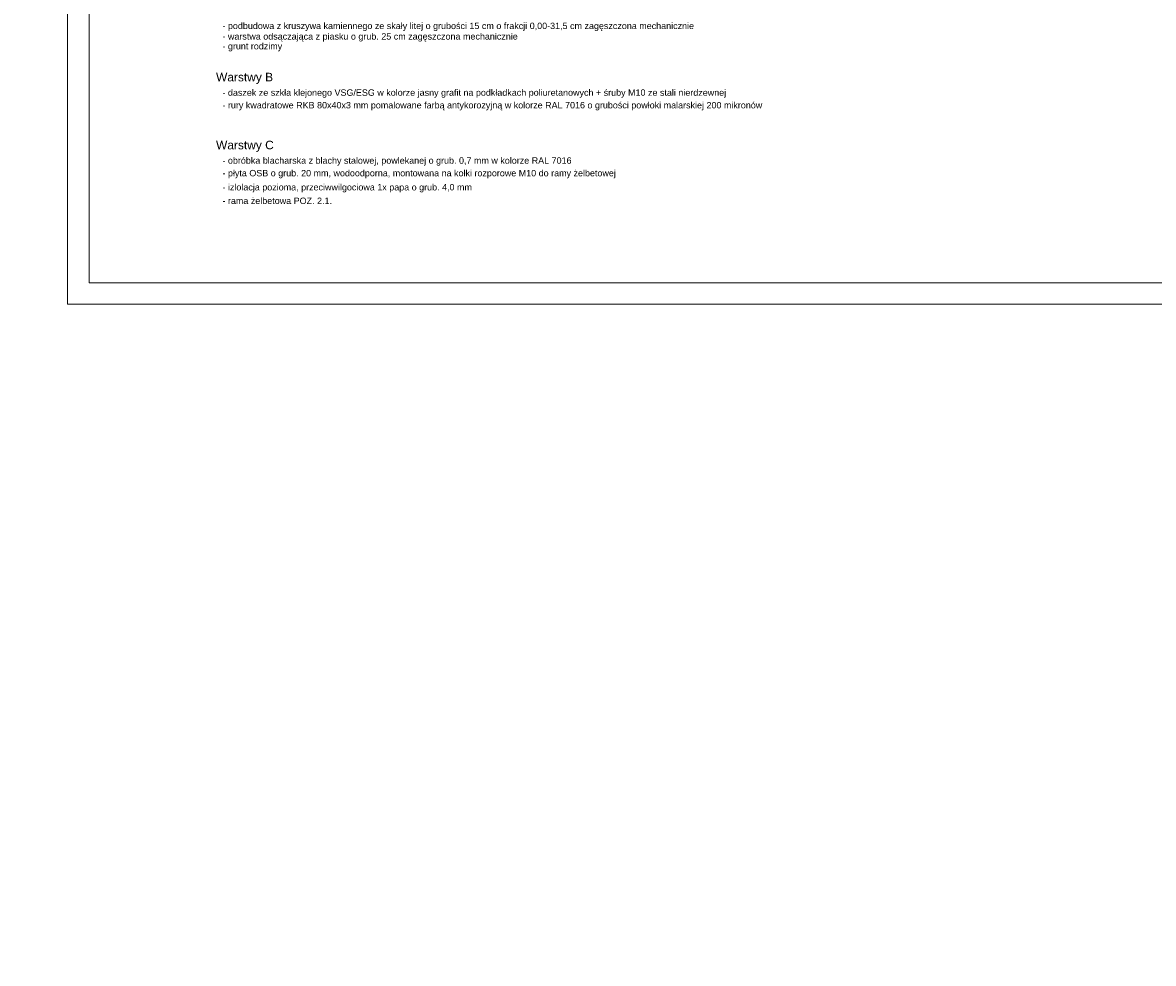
# Model space of a CAD drawing. Header units: millimetres. Extents: x 6197 to 108098, y 4257 to 29730.
# Tile 132 of 148: x 51648 to 54292, y 8067 to 10267. Entities that reach past the tile are written whole.
import ezdxf

# ---------------------------------------------------------------- set-up
doc = ezdxf.new("R2010")
doc.units = ezdxf.units.MM
doc.layers.add('R-TAB', color=1, linetype='Continuous')
doc.styles.get("Standard").update_dxf_attribs({"font": 'arial.ttf'})

msp = doc.modelspace()

# ---------------------------------------------------------------- linework, layer by layer
at = {"color": 3, "lineweight": 0}
msp.add_line((51753.164, 9608.147), (51753.164, 12578.147), dxfattribs=at)
at = {"lineweight": 0}
for p, q in [((51803.164, 9658.147), (51803.164, 12528.147)), ((55903.164, 9658.147), (51803.164, 9658.147)), ((55953.164, 9608.147), (51753.164, 9608.147))]:
    msp.add_line(p, q, dxfattribs=at)

# ---------------------------------------------------------------- texts
at = {"attachment_point": 7}
for s, width, heights, insert, char_height in [('\\A1;\\pi-45,l60,t60;- podbudowa z kruszywa kamiennego ze skały litej o grubości 15 cm o frakcji 0,00-31,5 cm zagęszczona mechanicznie', 1651.13208, [0], (52100.211, 10247.205), 15), ('\\A1;\\pi-45,l60,t60;- warstwa odsączająca z piasku o grub. 25 cm zagęszczona mechanicznie', 1651.13208, [0], (52100.211, 10222.615), 15), ('\\A1;\\pi-45,l60,t60;- grunt rodzimy', 1651.13208, [0], (52100.211, 10199.711), 15), ('Warstwy B', 260.40913, [0], (52100.211, 10123.442), 20), ('\\A1;\\pi-45,l60,t60;- daszek ze szkła klejonego VSG/ESG w kolorze jasny grafit na podkładkach poliuretanowych + śruby M10 ze stali nierdzewnej', 1651.13208, [0], (52100.211, 10091.202), 15), ('\\A1;\\pi-45,l60,t60;- rury kwadratowe RKB 80x40x3 mm pomalowane farbą antykorozyjną w kolorze RAL 7016 o grubości powłoki malarskiej 200 mikronów', 1651.13208, [0], (52100.211, 10061.71), 15), ('Warstwy C', 260.40913, [0], (52100.211, 9964.599), 20), ('\\A1;\\pi-45,l60,t60;- obróbka blacharska z blachy stalowej, powlekanej o grub. 0,7 mm w kolorze RAL 7016', 1651.13208, [20.785], (52100.211, 9932.36), 15), ('\\A1;\\pi-45,l60,t60;- płyta OSB o grub. 20 mm, wodoodporna, montowana na kołki rozporowe M10 do ramy żelbetowej', 1651.13208, [0], (52100.211, 9902.867), 15), ('\\A1;\\pi-45,l60,t60;- izlolacja pozioma, przeciwwilgociowa 1x papa o grub. 4,0 mm ', 1651.13208, [0], (52100.211, 9869.912), 15), ('\\A1;\\pi-45,l60,t60;- rama żelbetowa POZ. 2.1.', 1651.13208, [0], (52100.211, 9842.5), 15)]:
    msp.add_mtext_dynamic_manual_height_columns(s, width=width, gutter_width=12.5, heights=heights, dxfattribs=dict(at, insert=insert, char_height=char_height))
at = {"layer": 'R-TAB', "color": 0, "ltscale": 24, "attachment_point": 1}
for s, insert, char_height, width in [('\\pi208.80059;AUTORZY DOKUMENTACJI:', (49095.788, 9370.254), 18, 747.89996), ('\\pi611.54556;ELEWACJE 1:100', (10063.11, 8268.321), 75, 2065.84351)]:
    msp.add_mtext(s, dxfattribs=dict(at, insert=insert, char_height=char_height, width=width))

doc.saveas('drawing.dxf')
